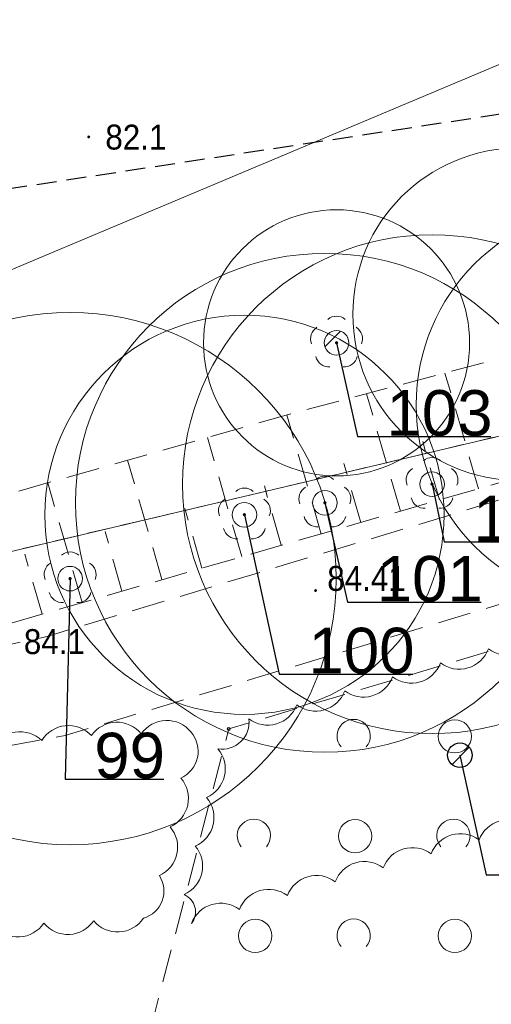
# Model space of a CAD drawing. Header units: metres. Extents: x 6540907 to 6541833, y 5893434 to 5894895.
# Tile 62 of 256: x 6541319 to 6541334, y 5893683 to 5893713. Entities that reach past the tile are written whole.
import ezdxf
from ezdxf import colors
from ezdxf.entities.mleader import LeaderData, LeaderLine
from ezdxf.math import Vec2, Vec3

# ---------------------------------------------------------------- set-up
doc = ezdxf.new("R2010")
doc.units = ezdxf.units.M
doc.header["$MEASUREMENT"] = 0
for name, pattern in [('1.0_0.5', [1.5, 1, -0.5]), ('2', [0.9, 0.6, -0.3]), ('219-500', [0, 0]), ('egug-500', [1, 0.5, -0.5])]:
    doc.linetypes.add(name, pattern=pattern)
doc.layers.get('0').update_dxf_attribs({"color": 2, "linetype": 'CONTINUOUS', "lineweight": 5})
for name, color, linetype, lineweight in [('140-Punkty robocze', 251, 'CONTINUOUS', 9), ('218-kontur użytku gruntowego', 251, 'CONTINUOUS', 9), ('219-działka ewidencyjna', 152, 'CONTINUOUS', 18), ('chodnik', 251, 'CONTINUOUS', 9), ('drzewo liściaste', 251, 'CONTINUOUS', 9), ('pikieta naturalna', 251, 'CONTINUOUS', 9), ('pikieta naturalna-Atr2', 251, 'CONTINUOUS', 9), ('pikieta sztuczna', 251, 'CONTINUOUS', 9), ('pikieta sztuczna-Atr2', 251, 'CONTINUOUS', 9), ('skarpa nieumocniona', 251, 'CONTINUOUS', 9), ('woda stojąca', 251, 'CONTINUOUS', 9), ('z_g_TOPOLE_e2', 30, 'CONTINUOUS', 20), ('z_g_TOPOLE_e3', 152, 'CONTINUOUS', 20), ('z_g_TOPOLE_out_E1', 12, 'CONTINUOUS', 20), ('z_i_drzewa_opis', 7, 'CONTINUOUS', 25), ('zadrzewienie  zakrzewienie', 252, 'CONTINUOUS', 15), ('Zakres', 252, 'CONTINUOUS', 15)]:
    doc.layers.add(name, color=color, linetype=linetype, lineweight=lineweight)
doc.layers.add('z_i_masywy_grupy', color=7, linetype='CONTINUOUS', lineweight=13, true_color=0x7f926c)
doc.styles.add('Opisowy', font='arial.ttf')
doc.styles.get("Standard").update_dxf_attribs({"font": 'Arial', "width": 0.75})

# ---------------------------------------------------------------- blocks, each defined once
blk = doc.blocks.new('PW01')
at = {"linetype": 'Continuous', "lineweight": 13}
h = blk.add_hatch(color=0, dxfattribs=at)
edge = h.paths.add_edge_path()
edge.add_arc((0, 0), 0.045, 0, 360)
blk = doc.blocks.new('OTZK1')
at = {"color": 0, "linetype": 'Continuous'}
blk.add_circle((0, 0), 0.5, dxfattribs=at)
blk = doc.blocks.new('OTZK2')
at = {"color": 0, "linetype": 'Continuous'}
blk.add_arc((0, 0), 0.5, 318.85, 221.162, dxfattribs=at)
blk = doc.blocks.new('OP021')
at = {"linetype": 'Continuous', "lineweight": 13}
h = blk.add_hatch(color=0, dxfattribs=at)
edge = h.paths.add_edge_path()
edge.add_arc((0, 0), 0.05, 0, 360)
at = {"color": 0, "linetype": 'Continuous', "lineweight": 13}
for centre, start, end in [((0, 0.4), 49.272, 130.728), ((-0.38, 0.124), 121.308, 202.548), ((0.38, 0.124), 337.452, 58.692), ((-0.235, -0.324), 193.221, 274.871), ((0.235, -0.324), 265.129, 346.779)]:
    blk.add_arc(centre, 0.4, start, end, dxfattribs=at)
blk = doc.blocks.new('PIKIETA')
at = {"color": 0}
blk.add_circle((0, 0), 0.045, dxfattribs=at)
blk = doc.blocks.new('_None')
blk = doc.blocks.new('punkt')
h = blk.add_hatch()
h.set_pattern_fill('ANSI32', color=256, scale=0.2)
h.set_pattern_definition([(45, (-4781848.87, -5644337.08), (-1.34703841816, 1.34703841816), []), (45, (-4781847.972, -5644337.08), (-1.34703841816, 1.34703841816), [])])
edge = h.paths.add_edge_path()
edge.add_arc((0, 0), 0.243, 0, 360)
blk.add_circle((0, 0), 0.243)

msp = doc.modelspace()

# ---------------------------------------------------------------- linework, layer by layer
at = {"layer": '218-kontur użytku gruntowego', "linetype": 'egug-500', "lineweight": 18, "flags": 128}
for points in [[(6541372.49, 5893709.683), (6541308.83, 5893694.633)], [(6541308.83, 5893694.633), (6541372.49, 5893709.683)]]:
    msp.add_lwpolyline(points, dxfattribs=at)
at = {"layer": '219-działka ewidencyjna', "linetype": '219-500', "lineweight": 18, "flags": 128}
msp.add_lwpolyline([(6541372.49, 5893709.683), (6541308.83, 5893694.633)], dxfattribs=at)
at = {"layer": 'chodnik', "linetype": '1.0_0.5', "lineweight": 18, "flags": 128}
msp.add_lwpolyline([(6541148.09, 5893710.203), (6541121.4, 5893696.703), (6541122.75, 5893694.813), (6541149.27, 5893707.443), (6541185.84, 5893721.063), (6541214.53, 5893724.553), (6541220.14, 5893724.063), (6541232.78, 5893720.543), (6541273.74, 5893698.723), (6541292.32, 5893691.733), (6541299.58, 5893690.083), (6541311.46, 5893689.823), (6541320.71, 5893691.523), (6541358.75, 5893703.013), (6541381.84, 5893702.763), (6541383.11, 5893702.283), (6541394.29, 5893699.463), (6541417.15, 5893690.503), (6541419.74, 5893688.413), (6541430.87, 5893678.663), (6541433.75, 5893676.303), (6541442.13, 5893664.703), (6541450.88, 5893651.853), (6541461.26, 5893638.503), (6541472.88, 5893627.113), (6541484.16, 5893618.953), (6541492.85, 5893614.033), (6541512, 5893607.153), (6541515.21, 5893606.553), (6541516.3, 5893609.153), (6541512.94, 5893609.993), (6541494.11, 5893616.773), (6541485.78, 5893621.473), (6541474.82, 5893629.413), (6541463.5, 5893640.503), (6541453.3, 5893653.613), (6541444.59, 5893666.423), (6541435.95, 5893678.383), (6541432.81, 5893680.953), (6541421.67, 5893690.713), (6541418.67, 5893693.123), (6541395.21, 5893702.323), (6541384.01, 5893705.143), (6541382.4, 5893705.763), (6541358.33, 5893706.013), (6541320.17, 5893694.503), (6541310.58, 5893692.443), (6541305.73, 5893692.423), (6541301.24, 5893692.623), (6541301.24, 5893692.623), (6541293.42, 5893694.873), (6541277.75, 5893700.703), (6541274.98, 5893701.483), (6541233.63, 5893723.153), (6541220.53, 5893727.123), (6541214.73, 5893727.193), (6541185.16, 5893724.013)], close=True, dxfattribs=at)
at = {"layer": 'skarpa nieumocniona', "linetype": '1.0_0.5', "lineweight": 18, "flags": 128}
msp.add_lwpolyline([(6541238.86, 5893726.253), (6541222.53, 5893736.273), (6541210.27, 5893741.943), (6541202.83, 5893742.693), (6541175.26, 5893742.363), (6541172.11, 5893741.023), (6541146.54, 5893728.643), (6541121.4, 5893713.943), (6541116.81, 5893708.583), (6541123.07, 5893711.833), (6541147.87, 5893726.103), (6541176.95, 5893739.963), (6541201.06, 5893739.783), (6541202.53, 5893739.683), (6541208.92, 5893738.703), (6541221.57, 5893733.963), (6541245.99, 5893719.033), (6541263.08, 5893708.613), (6541277.75, 5893700.703), (6541302.09, 5893693.353), (6541317.41, 5893694.423), (6541352.27, 5893704.453), (6541358.33, 5893706.013), (6541366.33, 5893706.573), (6541360.81, 5893706.933), (6541351.4, 5893707.533), (6541327.52, 5893701.203), (6541315.64, 5893697.833), (6541306.2, 5893696.213), (6541295.24, 5893697.573), (6541280.67, 5893704.143), (6541263.34, 5893711.213), (6541258.09, 5893714.333)], close=True, dxfattribs=at)
for points in [[(6541333.14, 5893698.943), (6541332.13, 5893702.423)], [(6541330.79, 5893698.273), (6541329.77, 5893701.803)], [(6541328.41, 5893697.583), (6541327.38, 5893701.163)], [(6541326.02, 5893696.903), (6541324.99, 5893700.483)], [(6541331.96, 5893698.613), (6541331.46, 5893700.363)], [(6541323.62, 5893696.213), (6541322.59, 5893699.803)], [(6541329.6, 5893697.933), (6541329.09, 5893699.703)], [(6541321.22, 5893695.523), (6541320.19, 5893699.123)], [(6541327.21, 5893697.243), (6541326.7, 5893699.033)], [(6541324.82, 5893696.553), (6541324.31, 5893698.353)], [(6541322.42, 5893695.863), (6541321.91, 5893697.663)], [(6541320.02, 5893695.173), (6541319.5, 5893696.973)]]:
    msp.add_lwpolyline(points, dxfattribs=at)
at = {"layer": 'woda stojąca', "linetype": 'Continuous', "lineweight": 18, "flags": 128}
msp.add_lwpolyline([(6541074.57, 5893702.573), (6541086.39, 5893706.053), (6541096.18, 5893707.193), (6541105.39, 5893710.673), (6541116.8, 5893716.053), (6541141.83, 5893735.263), (6541172.37, 5893747.283), (6541190.02, 5893753.123), (6541205.73, 5893749.163), (6541217.2, 5893745.543), (6541235.79, 5893731.133), (6541265.97, 5893717.013), (6541297.72, 5893704.803), (6541316.24, 5893704.333), (6541351.89, 5893719.333), (6541367.34, 5893722.853), (6541389.88, 5893720.183)], dxfattribs=at)
at = {"layer": 'z_g_TOPOLE_e2', "linetype": 'Continuous'}
for centre, radius in [((6541328.521, 5893698.521), 7.5), ((6541320.861, 5893696.241), 8), ((6541326.101, 5893698.161), 6)]:
    msp.add_circle(centre, radius, dxfattribs=at)
at = {"layer": 'z_g_TOPOLE_e3', "linetype": 'Continuous'}
for centre, radius in [((6541334.361, 5893704.191), 5), ((6541328.871, 5893703.331), 4)]:
    msp.add_circle(centre, radius, dxfattribs=at)
at = {"layer": 'z_g_TOPOLE_out_E1', "linetype": 'Continuous'}
for centre, radius in [((6541337.261, 5893701.461), 6), ((6541331.741, 5893699.081), 7.5)]:
    msp.add_circle(centre, radius, dxfattribs=at)
at = {"layer": 'z_i_masywy_grupy', "linetype": 'Continuous'}
for points in [[(6541334.875, 5893694.547, -0.5), (6541333.435, 5893694.127, -0.5), (6541331.995, 5893693.706, -0.5), (6541330.555, 5893693.286, -0.5), (6541329.115, 5893692.866, -0.5), (6541327.675, 5893692.445, -0.5), (6541326.235, 5893692.025, -0.5), (6541325.304, 5893691.124, -0.5), (6541324.964, 5893689.663, -0.5), (6541324.625, 5893688.202, -0.5), (6541324.285, 5893686.741, -0.5), (6541324.51, 5893685.875, -0.5), (6541325.95, 5893686.293, -0.5), (6541327.391, 5893686.711, -0.5), (6541328.831, 5893687.129, -0.5), (6541330.272, 5893687.547, -0.5), (6541331.713, 5893687.965, -0.5), (6541333.153, 5893688.384, -0.5), (6541334.594, 5893688.802, -0.5)], [(6541318.573, 5893685.807, 0.5), (6541320.071, 5893685.882, 0.5), (6541321.569, 5893685.956, 0.5), (6541323.067, 5893686.031, 0.5), (6541323.543, 5893687.316, 0.5), (6541323.867, 5893688.781, 0.5), (6541324.191, 5893690.245, 0.5), (6541324.497, 5893691.628, 0.5), (6541322.998, 5893691.575, 0.5), (6541321.499, 5893691.523, 0.5), (6541320.01, 5893691.37, 0.5), (6541318.528, 5893691.137, 0.5)]]:
    msp.add_lwpolyline(points, format="xyb", dxfattribs=at)
at = {"layer": 'zadrzewienie  zakrzewienie', "linetype": '1.0_0.5', "lineweight": 18, "flags": 128}
msp.add_lwpolyline([(6541318.34, 5893663.733), (6541365.21, 5893661.933), (6541400.25, 5893649.713), (6541416.54, 5893642.433), (6541431.06, 5893618.613), (6541451.77, 5893599.913), (6541474.69, 5893569.413), (6541515.21, 5893606.553), (6541506.98, 5893607.713), (6541490.01, 5893614.653), (6541473.59, 5893625.213), (6541460.36, 5893637.543), (6541433.18, 5893675.253), (6541416.44, 5893688.933), (6541382.33, 5893701.533), (6541358.84, 5893701.623), (6541325.63, 5893691.723), (6541325.63, 5893691.723)], close=True, dxfattribs=at)
at = {"layer": 'Zakres', "linetype": '2', "lineweight": 25, "flags": 128}
msp.add_lwpolyline([(6541682.61, 5893538.602), (6541557.28, 5893643.783), (6541380.44, 5893717.283), (6541307.38, 5893706.193), (6541211.66, 5893744.233), (6541170.76, 5893749.163), (6541137.92, 5893734.863), (6541058.11, 5893726.893), (6540997.5, 5893673.663), (6540930.81, 5893582.593)], dxfattribs=at)

# ---------------------------------------------------------------- block references
at = {"layer": '140-Punkty robocze', "linetype": 'Continuous', "lineweight": 13}
msp.add_blockref('PIKIETA', (6541325.63, 5893691.723), dxfattribs=at)
at = {"layer": 'drzewo liściaste', "linetype": 'Continuous', "lineweight": 18}
for p in [(6541328.87, 5893703.333), (6541328.87, 5893703.333), (6541328.87, 5893703.333), (6541331.74, 5893699.083), (6541331.74, 5893699.083), (6541331.74, 5893699.083), (6541328.52, 5893698.523), (6541328.52, 5893698.523), (6541328.52, 5893698.523), (6541326.1, 5893698.163), (6541326.1, 5893698.163), (6541326.1, 5893698.163), (6541320.86, 5893696.243), (6541320.86, 5893696.243), (6541320.86, 5893696.243)]:
    msp.add_blockref('OP021', p, dxfattribs=at)
at = {"layer": 'pikieta naturalna', "linetype": 'Continuous', "lineweight": 13}
msp.add_blockref('PW01', (6541321.42, 5893709.523), dxfattribs=at)
at = {"layer": 'pikieta sztuczna', "linetype": 'Continuous', "lineweight": 13}
msp.add_blockref('PW01', (6541328.24, 5893695.883), dxfattribs=at)
msp.add_blockref('PW01', (6541328.24, 5893695.883), dxfattribs=at)
msp.add_blockref('PW01', (6541328.24, 5893695.883), dxfattribs=at)
msp.add_blockref('PW01', (6541328.24, 5893695.883), dxfattribs=at)
at = {"layer": 'z_g_TOPOLE_e2', "linetype": 'Continuous', "xscale": 1.520278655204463, "yscale": 1.520278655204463, "zscale": 1.520278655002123}
for p in [(6541328.521, 5893698.521), (6541326.101, 5893698.161), (6541320.861, 5893696.241)]:
    msp.add_blockref('punkt', p, dxfattribs=at)
at = {"layer": 'z_g_TOPOLE_e2', "linetype": 'Continuous'}
msp.add_blockref('OTZK2', (6541329.384, 5893691.51), dxfattribs=at)
at = {"layer": 'z_g_TOPOLE_e3', "linetype": 'Continuous', "xscale": 1.520278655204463, "yscale": 1.520278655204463, "zscale": 1.520278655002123}
msp.add_blockref('punkt', (6541328.871, 5893703.331), dxfattribs=at)
at = {"layer": 'z_g_TOPOLE_out_E1', "linetype": 'Continuous', "xscale": 1.520278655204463, "yscale": 1.520278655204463, "zscale": 1.520278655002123}
msp.add_blockref('punkt', (6541331.741, 5893699.081), dxfattribs=at)
at = {"layer": 'z_i_drzewa_opis', "ltscale": 0.01, "xscale": 1.520278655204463, "yscale": 1.520278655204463, "zscale": 1.520278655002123}
msp.add_blockref('punkt', (6541332.578, 5893690.933), dxfattribs=at)
at = {"layer": 'zadrzewienie  zakrzewienie', "linetype": 'Continuous', "lineweight": 18}
for name, p in [('OTZK1', (6541332.426, 5893691.499)), ('OTZK2', (6541326.384, 5893688.51)), ('OTZK1', (6541329.426, 5893688.499)), ('OTZK2', (6541332.384, 5893688.51)), ('OTZK2', (6541329.384, 5893685.51)), ('OTZK1', (6541326.426, 5893685.499)), ('OTZK1', (6541332.426, 5893685.499))]:
    msp.add_blockref(name, p, dxfattribs=at)

# ---------------------------------------------------------------- texts
at = {"layer": 'pikieta naturalna-Atr2', "width": 0.9}
for s, p in [('82.1', (6541321.92, 5893709.143)), ('84.1', (6541319.47, 5893693.973))]:
    msp.add_text(s, height=0.75, dxfattribs=at).set_placement(p)
at = {"layer": 'pikieta sztuczna-Atr2', "width": 0.9}
msp.add_text('84.41', height=0.75, dxfattribs=at).set_placement((6541328.59, 5893695.873))

# ---------------------------------------------------------------- leaders
at = {"layer": 'z_g_TOPOLE_e2', "linetype": 'Continuous'}
ml = msp.add_multileader_mtext('Standard', dxfattribs=at)
ml.set_content('101', color=256, style='Opisowy')
ml.set_leader_properties()
ml.set_arrow_properties(name='NONE')
ml.build(insert=Vec2(0, 0))
ml.multileader.update_dxf_attribs({"has_dogleg": 0, "text_left_attachment_type": 6, "text_right_attachment_type": 5, "dogleg_length": 1.914, "arrow_head_size": 7.005})
ctx = ml.context
ctx.base_point, ctx.char_height, ctx.arrow_head_size, ctx.landing_gap_size, ctx.plane_origin = Vec3(6541329.202, 5893695.532), 1.3683, 7.005, 0.876, Vec3(6541321.938, 5893690.544)
ctx.left_attachment, ctx.right_attachment = 6, 5
notes = []
notes.append((ctx, [(1, (1, 1, 0), (6541326.161, 5893695.532), (1, 0), 3.041, [(0, [(6541328.521, 5893698.521), (6541329.202, 5893695.532), (6541329.202, 5893695.532), (6541329.202, 5893695.532), (6541329.202, 5893695.532), (6541329.202, 5893695.532), (6541329.202, 5893695.532), (6541329.202, 5893695.532), (6541329.202, 5893695.532), (6541329.202, 5893695.532), (6541329.202, 5893695.532), (6541329.202, 5893695.532), (6541329.202, 5893695.532), (6541329.202, 5893695.532), (6541329.202, 5893695.532), (6541329.202, 5893695.532), (6541329.202, 5893695.532), (6541329.202, 5893695.532), (6541329.202, 5893695.532), (6541329.202, 5893695.532), (6541329.202, 5893695.532), (6541329.202, 5893695.532), (6541329.202, 5893695.532), (6541329.202, 5893695.532), (6541329.202, 5893695.532), (6541329.202, 5893695.532), (6541329.202, 5893695.532), (6541329.202, 5893695.532), (6541329.202, 5893695.532), (6541329.202, 5893695.532), (6541329.202, 5893695.532), (6541329.202, 5893695.532), (6541329.202, 5893695.532), (6541329.202, 5893695.532), (6541329.202, 5893695.532), (6541329.202, 5893695.532), (6541329.202, 5893695.532), (6541329.202, 5893695.532), (6541329.202, 5893695.532), (6541329.202, 5893695.532), (6541329.202, 5893695.532), (6541329.202, 5893695.532), (6541329.202, 5893695.532), (6541329.202, 5893695.532), (6541329.202, 5893695.532), (6541329.202, 5893695.532), (6541329.202, 5893695.532), (6541329.202, 5893695.532), (6541329.202, 5893695.532), (6541329.202, 5893695.532), (6541329.202, 5893695.532), (6541329.202, 5893695.532), (6541329.202, 5893695.532), (6541329.202, 5893695.532), (6541329.202, 5893695.532), (6541329.202, 5893695.532), (6541329.202, 5893695.532), (6541329.202, 5893695.532), (6541329.202, 5893695.532), (6541329.202, 5893695.532), (6541329.202, 5893695.532), (6541329.202, 5893695.532), (6541329.202, 5893695.532), (6541329.202, 5893695.532), (6541329.202, 5893695.532), (6541329.202, 5893695.532), (6541329.202, 5893695.532), (6541329.202, 5893695.532), (6541329.202, 5893695.532), (6541329.202, 5893695.532), (6541329.202, 5893695.532), (6541329.202, 5893695.532), (6541329.202, 5893695.532), (6541329.202, 5893695.532), (6541329.202, 5893695.532), (6541329.202, 5893695.532), (6541329.202, 5893695.532), (6541329.202, 5893695.532), (6541329.202, 5893695.532), (6541329.202, 5893695.532), (6541329.202, 5893695.532), (6541329.202, 5893695.532), (6541329.202, 5893695.532), (6541329.202, 5893695.532), (6541329.202, 5893695.532), (6541329.202, 5893695.532), (6541329.202, 5893695.532), (6541329.202, 5893695.532), (6541329.202, 5893695.532), (6541329.202, 5893695.532), (6541329.202, 5893695.532), (6541329.202, 5893695.532), (6541329.202, 5893695.532), (6541329.202, 5893695.532), (6541329.202, 5893695.532), (6541329.202, 5893695.532), (6541329.202, 5893695.532), (6541329.202, 5893695.532), (6541329.202, 5893695.532), (6541329.202, 5893695.532), (6541329.202, 5893695.532), (6541329.202, 5893695.532), (6541329.202, 5893695.532), (6541329.202, 5893695.532), (6541329.202, 5893695.532), (6541329.202, 5893695.532), (6541329.202, 5893695.532), (6541329.202, 5893695.532), (6541329.202, 5893695.532), (6541329.202, 5893695.532), (6541329.202, 5893695.532), (6541329.202, 5893695.532), (6541329.202, 5893695.532), (6541329.202, 5893695.532), (6541329.202, 5893695.532), (6541329.202, 5893695.532), (6541329.202, 5893695.532), (6541329.202, 5893695.532), (6541329.202, 5893695.532), (6541329.202, 5893695.532), (6541329.202, 5893695.532), (6541329.202, 5893695.532), (6541329.202, 5893695.532), (6541329.202, 5893695.532), (6541329.202, 5893695.532), (6541329.202, 5893695.532)], 256, [])])]))
ctx.mtext.insert, ctx.mtext.flow_direction = Vec3(6541330.077, 5893696.923), 5
ml = msp.add_multileader_mtext('Standard', dxfattribs=at)
ml.set_content('100', color=256, style='Opisowy')
ml.set_leader_properties()
ml.set_arrow_properties(name='NONE')
ml.build(insert=Vec2(0, 0))
ml.multileader.update_dxf_attribs({"has_dogleg": 0, "text_left_attachment_type": 6, "text_right_attachment_type": 5, "dogleg_length": 1.914, "arrow_head_size": 7.005})
ctx = ml.context
ctx.base_point, ctx.char_height, ctx.arrow_head_size, ctx.landing_gap_size, ctx.plane_origin = Vec3(6541327.149, 5893693.373), 1.3683, 7.005, 0.876, Vec3(6541319.518, 5893690.184)
ctx.left_attachment, ctx.right_attachment = 6, 5
notes.append((ctx, [(1, (1, 1, 0), (6541324.108, 5893693.373), (1, 0), 3.041, [(0, [(6541326.101, 5893698.161), (6541327.149, 5893693.373), (6541327.149, 5893693.373), (6541327.149, 5893693.373), (6541327.149, 5893693.373), (6541327.149, 5893693.373), (6541327.149, 5893693.373), (6541327.149, 5893693.373), (6541327.149, 5893693.373), (6541327.149, 5893693.373), (6541327.149, 5893693.373), (6541327.149, 5893693.373), (6541327.149, 5893693.373), (6541327.149, 5893693.373), (6541327.149, 5893693.373), (6541327.149, 5893693.373), (6541327.149, 5893693.373), (6541327.149, 5893693.373), (6541327.149, 5893693.373), (6541327.149, 5893693.373), (6541327.149, 5893693.373), (6541327.149, 5893693.373), (6541327.149, 5893693.373), (6541327.149, 5893693.373), (6541327.149, 5893693.373), (6541327.149, 5893693.373), (6541327.149, 5893693.373), (6541327.149, 5893693.373), (6541327.149, 5893693.373), (6541327.149, 5893693.373), (6541327.149, 5893693.373), (6541327.149, 5893693.373), (6541327.149, 5893693.373), (6541327.149, 5893693.373), (6541327.149, 5893693.373), (6541327.149, 5893693.373), (6541327.149, 5893693.373), (6541327.149, 5893693.373), (6541327.149, 5893693.373), (6541327.149, 5893693.373), (6541327.149, 5893693.373), (6541327.149, 5893693.373), (6541327.149, 5893693.373), (6541327.149, 5893693.373), (6541327.149, 5893693.373), (6541327.149, 5893693.373), (6541327.149, 5893693.373), (6541327.149, 5893693.373), (6541327.149, 5893693.373), (6541327.149, 5893693.373), (6541327.149, 5893693.373), (6541327.149, 5893693.373), (6541327.149, 5893693.373), (6541327.149, 5893693.373), (6541327.149, 5893693.373), (6541327.149, 5893693.373), (6541327.149, 5893693.373), (6541327.149, 5893693.373), (6541327.149, 5893693.373), (6541327.149, 5893693.373), (6541327.149, 5893693.373), (6541327.149, 5893693.373), (6541327.149, 5893693.373), (6541327.149, 5893693.373), (6541327.149, 5893693.373), (6541327.149, 5893693.373), (6541327.149, 5893693.373), (6541327.149, 5893693.373), (6541327.149, 5893693.373), (6541327.149, 5893693.373), (6541327.149, 5893693.373), (6541327.149, 5893693.373), (6541327.149, 5893693.373), (6541327.149, 5893693.373), (6541327.149, 5893693.373), (6541327.149, 5893693.373), (6541327.149, 5893693.373), (6541327.149, 5893693.373), (6541327.149, 5893693.373), (6541327.149, 5893693.373), (6541327.149, 5893693.373), (6541327.149, 5893693.373), (6541327.149, 5893693.373), (6541327.149, 5893693.373), (6541327.149, 5893693.373), (6541327.149, 5893693.373), (6541327.149, 5893693.373), (6541327.149, 5893693.373), (6541327.149, 5893693.373), (6541327.149, 5893693.373), (6541327.149, 5893693.373), (6541327.149, 5893693.373), (6541327.149, 5893693.373), (6541327.149, 5893693.373), (6541327.149, 5893693.373), (6541327.149, 5893693.373), (6541327.149, 5893693.373), (6541327.149, 5893693.373), (6541327.149, 5893693.373), (6541327.149, 5893693.373), (6541327.149, 5893693.373), (6541327.149, 5893693.373), (6541327.149, 5893693.373), (6541327.149, 5893693.373), (6541327.149, 5893693.373), (6541327.149, 5893693.373), (6541327.149, 5893693.373), (6541327.149, 5893693.373), (6541327.149, 5893693.373), (6541327.149, 5893693.373), (6541327.149, 5893693.373), (6541327.149, 5893693.373), (6541327.149, 5893693.373), (6541327.149, 5893693.373), (6541327.149, 5893693.373), (6541327.149, 5893693.373), (6541327.149, 5893693.373), (6541327.149, 5893693.373), (6541327.149, 5893693.373), (6541327.149, 5893693.373), (6541327.149, 5893693.373), (6541327.149, 5893693.373), (6541327.149, 5893693.373), (6541327.149, 5893693.373), (6541327.149, 5893693.373), (6541327.149, 5893693.373)], 256, [])])]))
ctx.mtext.insert, ctx.mtext.flow_direction = Vec3(6541328.025, 5893694.764), 5
ml = msp.add_multileader_mtext('Standard', dxfattribs=at)
ml.set_content('99', color=256, style='Opisowy')
ml.set_leader_properties()
ml.set_arrow_properties(name='NONE')
ml.build(insert=Vec2(0, 0))
ml.multileader.update_dxf_attribs({"has_dogleg": 0, "text_left_attachment_type": 6, "text_right_attachment_type": 5, "dogleg_length": 1.914, "arrow_head_size": 7.005})
ctx = ml.context
ctx.base_point, ctx.char_height, ctx.arrow_head_size, ctx.landing_gap_size, ctx.plane_origin = Vec3(6541320.71, 5893690.215), 1.3683, 7.005, 0.876, Vec3(6541313.339, 5893685.831)
ctx.left_attachment, ctx.right_attachment = 6, 5
notes.append((ctx, [(1, (1, 1, 0), (6541317.669, 5893690.215), (1, 0), 3.041, [(0, [(6541320.861, 5893696.241), (6541320.71, 5893690.215), (6541320.71, 5893690.215), (6541320.71, 5893690.215), (6541320.71, 5893690.215), (6541320.71, 5893690.215), (6541320.71, 5893690.215), (6541320.71, 5893690.215), (6541320.71, 5893690.215), (6541320.71, 5893690.215), (6541320.71, 5893690.215), (6541320.71, 5893690.215), (6541320.71, 5893690.215), (6541320.71, 5893690.215), (6541320.71, 5893690.215), (6541320.71, 5893690.215), (6541320.71, 5893690.215), (6541320.71, 5893690.215), (6541320.71, 5893690.215), (6541320.71, 5893690.215), (6541320.71, 5893690.215), (6541320.71, 5893690.215), (6541320.71, 5893690.215), (6541320.71, 5893690.215), (6541320.71, 5893690.215), (6541320.71, 5893690.215), (6541320.71, 5893690.215), (6541320.71, 5893690.215), (6541320.71, 5893690.215), (6541320.71, 5893690.215), (6541320.71, 5893690.215), (6541320.71, 5893690.215), (6541320.71, 5893690.215), (6541320.71, 5893690.215), (6541320.71, 5893690.215), (6541320.71, 5893690.215), (6541320.71, 5893690.215), (6541320.71, 5893690.215), (6541320.71, 5893690.215), (6541320.71, 5893690.215), (6541320.71, 5893690.215), (6541320.71, 5893690.215), (6541320.71, 5893690.215), (6541320.71, 5893690.215), (6541320.71, 5893690.215), (6541320.71, 5893690.215), (6541320.71, 5893690.215), (6541320.71, 5893690.215), (6541320.71, 5893690.215), (6541320.71, 5893690.215), (6541320.71, 5893690.215), (6541320.71, 5893690.215), (6541320.71, 5893690.215), (6541320.71, 5893690.215), (6541320.71, 5893690.215), (6541320.71, 5893690.215), (6541320.71, 5893690.215), (6541320.71, 5893690.215), (6541320.71, 5893690.215), (6541320.71, 5893690.215), (6541320.71, 5893690.215), (6541320.71, 5893690.215), (6541320.71, 5893690.215), (6541320.71, 5893690.215), (6541320.71, 5893690.215), (6541320.71, 5893690.215), (6541320.71, 5893690.215), (6541320.71, 5893690.215), (6541320.71, 5893690.215), (6541320.71, 5893690.215), (6541320.71, 5893690.215), (6541320.71, 5893690.215), (6541320.71, 5893690.215), (6541320.71, 5893690.215), (6541320.71, 5893690.215), (6541320.71, 5893690.215), (6541320.71, 5893690.215), (6541320.71, 5893690.215), (6541320.71, 5893690.215), (6541320.71, 5893690.215), (6541320.71, 5893690.215), (6541320.71, 5893690.215), (6541320.71, 5893690.215), (6541320.71, 5893690.215), (6541320.71, 5893690.215), (6541320.71, 5893690.215), (6541320.71, 5893690.215), (6541320.71, 5893690.215), (6541320.71, 5893690.215), (6541320.71, 5893690.215), (6541320.71, 5893690.215), (6541320.71, 5893690.215), (6541320.71, 5893690.215), (6541320.71, 5893690.215), (6541320.71, 5893690.215), (6541320.71, 5893690.215), (6541320.71, 5893690.215), (6541320.71, 5893690.215), (6541320.71, 5893690.215), (6541320.71, 5893690.215), (6541320.71, 5893690.215), (6541320.71, 5893690.215), (6541320.71, 5893690.215), (6541320.71, 5893690.215), (6541320.71, 5893690.215), (6541320.71, 5893690.215), (6541320.71, 5893690.215), (6541320.71, 5893690.215), (6541320.71, 5893690.215), (6541320.71, 5893690.215), (6541320.71, 5893690.215), (6541320.71, 5893690.215), (6541320.71, 5893690.215), (6541320.71, 5893690.215), (6541320.71, 5893690.215), (6541320.71, 5893690.215), (6541320.71, 5893690.215), (6541320.71, 5893690.215), (6541320.71, 5893690.215), (6541320.71, 5893690.215), (6541320.71, 5893690.215), (6541320.71, 5893690.215), (6541320.71, 5893690.215), (6541320.71, 5893690.215), (6541320.71, 5893690.215), (6541320.71, 5893690.215)], 256, [])])]))
ctx.mtext.insert, ctx.mtext.flow_direction = Vec3(6541321.586, 5893691.607), 5
at = {"layer": 'z_g_TOPOLE_e3', "linetype": 'Continuous'}
ml = msp.add_multileader_mtext('Standard', dxfattribs=at)
ml.set_content('104', color=256, style='Opisowy')
ml.set_leader_properties()
ml.set_arrow_properties(name='NONE')
ml.build(insert=Vec2(0, 0))
ml.multileader.update_dxf_attribs({"has_dogleg": 0, "text_left_attachment_type": 6, "text_right_attachment_type": 5, "text_top_attachment_type": 0, "text_bottom_attachment_type": 0, "dogleg_length": 1.914, "arrow_head_size": 7.005})
ctx = ml.context
ctx.base_point, ctx.char_height, ctx.arrow_head_size, ctx.landing_gap_size, ctx.plane_origin = Vec3(6541334.773, 5893702.276), 1.3683, 7.005, 0.876, Vec3(6541327.778, 5893696.214)
ctx.left_attachment, ctx.right_attachment, ctx.attachment_type = 6, 5, 2
notes.append((ctx, [(1, (1, 1, 0), (6541331.732, 5893702.276), (1, 0), 3.041, [(0, [(6541334.361, 5893704.191), (6541334.773, 5893702.276), (6541334.773, 5893702.276), (6541334.773, 5893702.276), (6541334.773, 5893702.276), (6541334.773, 5893702.276), (6541334.773, 5893702.276), (6541334.773, 5893702.276), (6541334.773, 5893702.276), (6541334.773, 5893702.276), (6541334.773, 5893702.276), (6541334.773, 5893702.276), (6541334.773, 5893702.276), (6541334.773, 5893702.276), (6541334.773, 5893702.276), (6541334.773, 5893702.276), (6541334.773, 5893702.276), (6541334.773, 5893702.276), (6541334.773, 5893702.276), (6541334.773, 5893702.276), (6541334.773, 5893702.276), (6541334.773, 5893702.276), (6541334.773, 5893702.276), (6541334.773, 5893702.276), (6541334.773, 5893702.276), (6541334.773, 5893702.276), (6541334.773, 5893702.276), (6541334.773, 5893702.276), (6541334.773, 5893702.276), (6541334.773, 5893702.276), (6541334.773, 5893702.276), (6541334.773, 5893702.276), (6541334.773, 5893702.276), (6541334.773, 5893702.276), (6541334.773, 5893702.276), (6541334.773, 5893702.276), (6541334.773, 5893702.276), (6541334.773, 5893702.276), (6541334.773, 5893702.276), (6541334.773, 5893702.276), (6541334.773, 5893702.276), (6541334.773, 5893702.276), (6541334.773, 5893702.276), (6541334.773, 5893702.276), (6541334.773, 5893702.276), (6541334.773, 5893702.276), (6541334.773, 5893702.276), (6541334.773, 5893702.276), (6541334.773, 5893702.276), (6541334.773, 5893702.276), (6541334.773, 5893702.276), (6541334.773, 5893702.276), (6541334.773, 5893702.276), (6541334.773, 5893702.276), (6541334.773, 5893702.276), (6541334.773, 5893702.276), (6541334.773, 5893702.276), (6541334.773, 5893702.276), (6541334.773, 5893702.276), (6541334.773, 5893702.276), (6541334.773, 5893702.276), (6541334.773, 5893702.276), (6541334.773, 5893702.276), (6541334.773, 5893702.276), (6541334.773, 5893702.276), (6541334.773, 5893702.276), (6541334.773, 5893702.276), (6541334.773, 5893702.276), (6541334.773, 5893702.276), (6541334.773, 5893702.276), (6541334.773, 5893702.276), (6541334.773, 5893702.276), (6541334.773, 5893702.276), (6541334.773, 5893702.276), (6541334.773, 5893702.276), (6541334.773, 5893702.276), (6541334.773, 5893702.276), (6541334.773, 5893702.276), (6541334.773, 5893702.276), (6541334.773, 5893702.276), (6541334.773, 5893702.276), (6541334.773, 5893702.276), (6541334.773, 5893702.276), (6541334.773, 5893702.276), (6541334.773, 5893702.276), (6541334.773, 5893702.276), (6541334.773, 5893702.276), (6541334.773, 5893702.276), (6541334.773, 5893702.276), (6541334.773, 5893702.276), (6541334.773, 5893702.276), (6541334.773, 5893702.276), (6541334.773, 5893702.276), (6541334.773, 5893702.276), (6541334.773, 5893702.276), (6541334.773, 5893702.276), (6541334.773, 5893702.276), (6541334.773, 5893702.276), (6541334.773, 5893702.276), (6541334.773, 5893702.276), (6541334.773, 5893702.276), (6541334.773, 5893702.276), (6541334.773, 5893702.276), (6541334.773, 5893702.276), (6541334.773, 5893702.276), (6541334.773, 5893702.276), (6541334.773, 5893702.276), (6541334.773, 5893702.276), (6541334.773, 5893702.276), (6541334.773, 5893702.276), (6541334.773, 5893702.276), (6541334.773, 5893702.276), (6541334.773, 5893702.276), (6541334.773, 5893702.276), (6541334.773, 5893702.276), (6541334.773, 5893702.276), (6541334.773, 5893702.276), (6541334.773, 5893702.276), (6541334.773, 5893702.276), (6541334.773, 5893702.276), (6541334.773, 5893702.276), (6541334.773, 5893702.276), (6541334.773, 5893702.276), (6541334.773, 5893702.276), (6541334.773, 5893702.276), (6541334.773, 5893702.276)], 256, [])])]))
ctx.mtext.insert, ctx.mtext.flow_direction = Vec3(6541335.649, 5893703.668), 5
ml = msp.add_multileader_mtext('Standard', dxfattribs=at)
ml.set_content('103', color=256, style='Opisowy')
ml.set_leader_properties()
ml.set_arrow_properties(name='NONE')
ml.build(insert=Vec2(0, 0))
ml.multileader.update_dxf_attribs({"has_dogleg": 0, "text_left_attachment_type": 6, "text_right_attachment_type": 5, "text_top_attachment_type": 0, "text_bottom_attachment_type": 0, "dogleg_length": 1.914, "arrow_head_size": 7.005})
ctx = ml.context
ctx.base_point, ctx.char_height, ctx.arrow_head_size, ctx.landing_gap_size, ctx.plane_origin = Vec3(6541329.495, 5893700.517), 1.3683, 7.005, 0.876, Vec3(6541322.288, 5893695.354)
ctx.left_attachment, ctx.right_attachment, ctx.attachment_type = 6, 5, 2
notes.append((ctx, [(1, (1, 1, 0), (6541326.454, 5893700.517), (1, 0), 3.041, [(0, [(6541328.871, 5893703.331), (6541329.495, 5893700.517), (6541329.495, 5893700.517), (6541329.495, 5893700.517), (6541329.495, 5893700.517), (6541329.495, 5893700.517), (6541329.495, 5893700.517), (6541329.495, 5893700.517), (6541329.495, 5893700.517), (6541329.495, 5893700.517), (6541329.495, 5893700.517), (6541329.495, 5893700.517), (6541329.495, 5893700.517), (6541329.495, 5893700.517), (6541329.495, 5893700.517), (6541329.495, 5893700.517), (6541329.495, 5893700.517), (6541329.495, 5893700.517), (6541329.495, 5893700.517), (6541329.495, 5893700.517), (6541329.495, 5893700.517), (6541329.495, 5893700.517), (6541329.495, 5893700.517), (6541329.495, 5893700.517), (6541329.495, 5893700.517), (6541329.495, 5893700.517), (6541329.495, 5893700.517), (6541329.495, 5893700.517), (6541329.495, 5893700.517), (6541329.495, 5893700.517), (6541329.495, 5893700.517), (6541329.495, 5893700.517), (6541329.495, 5893700.517), (6541329.495, 5893700.517), (6541329.495, 5893700.517), (6541329.495, 5893700.517), (6541329.495, 5893700.517), (6541329.495, 5893700.517), (6541329.495, 5893700.517), (6541329.495, 5893700.517), (6541329.495, 5893700.517), (6541329.495, 5893700.517), (6541329.495, 5893700.517), (6541329.495, 5893700.517), (6541329.495, 5893700.517), (6541329.495, 5893700.517), (6541329.495, 5893700.517), (6541329.495, 5893700.517), (6541329.495, 5893700.517), (6541329.495, 5893700.517), (6541329.495, 5893700.517), (6541329.495, 5893700.517), (6541329.495, 5893700.517), (6541329.495, 5893700.517), (6541329.495, 5893700.517), (6541329.495, 5893700.517), (6541329.495, 5893700.517), (6541329.495, 5893700.517), (6541329.495, 5893700.517), (6541329.495, 5893700.517), (6541329.495, 5893700.517), (6541329.495, 5893700.517), (6541329.495, 5893700.517), (6541329.495, 5893700.517), (6541329.495, 5893700.517), (6541329.495, 5893700.517), (6541329.495, 5893700.517), (6541329.495, 5893700.517), (6541329.495, 5893700.517), (6541329.495, 5893700.517), (6541329.495, 5893700.517), (6541329.495, 5893700.517), (6541329.495, 5893700.517), (6541329.495, 5893700.517), (6541329.495, 5893700.517), (6541329.495, 5893700.517), (6541329.495, 5893700.517), (6541329.495, 5893700.517), (6541329.495, 5893700.517), (6541329.495, 5893700.517), (6541329.495, 5893700.517), (6541329.495, 5893700.517), (6541329.495, 5893700.517), (6541329.495, 5893700.517), (6541329.495, 5893700.517), (6541329.495, 5893700.517), (6541329.495, 5893700.517), (6541329.495, 5893700.517), (6541329.495, 5893700.517), (6541329.495, 5893700.517), (6541329.495, 5893700.517), (6541329.495, 5893700.517), (6541329.495, 5893700.517), (6541329.495, 5893700.517), (6541329.495, 5893700.517), (6541329.495, 5893700.517), (6541329.495, 5893700.517), (6541329.495, 5893700.517), (6541329.495, 5893700.517), (6541329.495, 5893700.517), (6541329.495, 5893700.517), (6541329.495, 5893700.517), (6541329.495, 5893700.517), (6541329.495, 5893700.517), (6541329.495, 5893700.517), (6541329.495, 5893700.517), (6541329.495, 5893700.517), (6541329.495, 5893700.517), (6541329.495, 5893700.517), (6541329.495, 5893700.517), (6541329.495, 5893700.517), (6541329.495, 5893700.517), (6541329.495, 5893700.517), (6541329.495, 5893700.517), (6541329.495, 5893700.517), (6541329.495, 5893700.517), (6541329.495, 5893700.517), (6541329.495, 5893700.517), (6541329.495, 5893700.517), (6541329.495, 5893700.517), (6541329.495, 5893700.517), (6541329.495, 5893700.517), (6541329.495, 5893700.517), (6541329.495, 5893700.517), (6541329.495, 5893700.517), (6541329.495, 5893700.517)], 256, [])])]))
ctx.mtext.insert, ctx.mtext.flow_direction = Vec3(6541330.371, 5893701.909), 5
at = {"layer": 'z_g_TOPOLE_out_E1', "linetype": 'Continuous'}
ml = msp.add_multileader_mtext('Standard', dxfattribs=at)
ml.set_content('102', color=256, style='Opisowy')
ml.set_leader_properties()
ml.set_arrow_properties(name='NONE')
ml.build(insert=Vec2(0, 0))
ml.multileader.update_dxf_attribs({"has_dogleg": 0, "text_left_attachment_type": 6, "text_right_attachment_type": 5, "text_top_attachment_type": 0, "text_bottom_attachment_type": 0, "dogleg_length": 1.914, "arrow_head_size": 7.005})
ctx = ml.context
ctx.base_point, ctx.char_height, ctx.arrow_head_size, ctx.landing_gap_size, ctx.plane_origin = Vec3(6541332.107, 5893697.344), 1.3683, 7.005, 0.876, Vec3(6541325.158, 5893691.104)
ctx.left_attachment, ctx.right_attachment, ctx.attachment_type = 6, 5, 2
notes.append((ctx, [(1, (1, 1, 0), (6541329.067, 5893697.344), (1, 0), 3.041, [(0, [(6541331.741, 5893699.081), (6541332.107, 5893697.344), (6541332.107, 5893697.344), (6541332.107, 5893697.344), (6541332.107, 5893697.344), (6541332.107, 5893697.344), (6541332.107, 5893697.344), (6541332.107, 5893697.344), (6541332.107, 5893697.344), (6541332.107, 5893697.344), (6541332.107, 5893697.344), (6541332.107, 5893697.344), (6541332.107, 5893697.344), (6541332.107, 5893697.344), (6541332.107, 5893697.344), (6541332.107, 5893697.344), (6541332.107, 5893697.344), (6541332.107, 5893697.344), (6541332.107, 5893697.344), (6541332.107, 5893697.344), (6541332.107, 5893697.344), (6541332.107, 5893697.344), (6541332.107, 5893697.344), (6541332.107, 5893697.344), (6541332.107, 5893697.344), (6541332.107, 5893697.344), (6541332.107, 5893697.344), (6541332.107, 5893697.344), (6541332.107, 5893697.344), (6541332.107, 5893697.344), (6541332.107, 5893697.344), (6541332.107, 5893697.344), (6541332.107, 5893697.344), (6541332.107, 5893697.344), (6541332.107, 5893697.344), (6541332.107, 5893697.344), (6541332.107, 5893697.344), (6541332.107, 5893697.344), (6541332.107, 5893697.344), (6541332.107, 5893697.344), (6541332.107, 5893697.344), (6541332.107, 5893697.344), (6541332.107, 5893697.344), (6541332.107, 5893697.344), (6541332.107, 5893697.344), (6541332.107, 5893697.344), (6541332.107, 5893697.344), (6541332.107, 5893697.344), (6541332.107, 5893697.344), (6541332.107, 5893697.344), (6541332.107, 5893697.344), (6541332.107, 5893697.344), (6541332.107, 5893697.344), (6541332.107, 5893697.344), (6541332.107, 5893697.344), (6541332.107, 5893697.344), (6541332.107, 5893697.344), (6541332.107, 5893697.344), (6541332.107, 5893697.344), (6541332.107, 5893697.344), (6541332.107, 5893697.344), (6541332.107, 5893697.344), (6541332.107, 5893697.344), (6541332.107, 5893697.344), (6541332.107, 5893697.344), (6541332.107, 5893697.344), (6541332.107, 5893697.344), (6541332.107, 5893697.344), (6541332.107, 5893697.344), (6541332.107, 5893697.344), (6541332.107, 5893697.344), (6541332.107, 5893697.344), (6541332.107, 5893697.344), (6541332.107, 5893697.344), (6541332.107, 5893697.344), (6541332.107, 5893697.344), (6541332.107, 5893697.344), (6541332.107, 5893697.344), (6541332.107, 5893697.344), (6541332.107, 5893697.344), (6541332.107, 5893697.344), (6541332.107, 5893697.344), (6541332.107, 5893697.344), (6541332.107, 5893697.344), (6541332.107, 5893697.344), (6541332.107, 5893697.344), (6541332.107, 5893697.344), (6541332.107, 5893697.344), (6541332.107, 5893697.344), (6541332.107, 5893697.344), (6541332.107, 5893697.344), (6541332.107, 5893697.344), (6541332.107, 5893697.344), (6541332.107, 5893697.344), (6541332.107, 5893697.344), (6541332.107, 5893697.344), (6541332.107, 5893697.344), (6541332.107, 5893697.344), (6541332.107, 5893697.344), (6541332.107, 5893697.344), (6541332.107, 5893697.344), (6541332.107, 5893697.344), (6541332.107, 5893697.344), (6541332.107, 5893697.344), (6541332.107, 5893697.344), (6541332.107, 5893697.344), (6541332.107, 5893697.344), (6541332.107, 5893697.344), (6541332.107, 5893697.344), (6541332.107, 5893697.344), (6541332.107, 5893697.344), (6541332.107, 5893697.344), (6541332.107, 5893697.344), (6541332.107, 5893697.344), (6541332.107, 5893697.344), (6541332.107, 5893697.344), (6541332.107, 5893697.344), (6541332.107, 5893697.344), (6541332.107, 5893697.344), (6541332.107, 5893697.344), (6541332.107, 5893697.344), (6541332.107, 5893697.344), (6541332.107, 5893697.344), (6541332.107, 5893697.344), (6541332.107, 5893697.344), (6541332.107, 5893697.344)], 256, [])])]))
ctx.mtext.insert, ctx.mtext.flow_direction = Vec3(6541332.983, 5893698.736), 5
at = {"layer": 'z_i_drzewa_opis'}
ml = msp.add_multileader_mtext('Standard', dxfattribs=at)
ml.set_content('195', color=256, style='Opisowy')
ml.set_leader_properties()
ml.set_arrow_properties(name='NONE')
ml.build(insert=Vec2(0, 0))
ml.multileader.update_dxf_attribs({"has_dogleg": 0, "text_left_attachment_type": 6, "text_right_attachment_type": 5, "text_top_attachment_type": 0, "text_bottom_attachment_type": 0, "dogleg_length": 1.914, "arrow_head_size": 7.005})
ctx = ml.context
ctx.base_point, ctx.char_height, ctx.arrow_head_size, ctx.landing_gap_size, ctx.plane_origin = Vec3(6541333.366, 5893687.34), 1.3683, 7.005, 0.876, Vec3(6541325.995, 5893682.956)
ctx.left_attachment, ctx.right_attachment, ctx.attachment_type = 6, 5, 2
notes.append((ctx, [(1, (1, 1, 0), (6541330.326, 5893687.34), (1, 0), 3.041, [(0, [(6541332.578, 5893690.933), (6541333.366, 5893687.34), (6541333.366, 5893687.34), (6541333.366, 5893687.34), (6541333.366, 5893687.34), (6541333.366, 5893687.34), (6541333.366, 5893687.34), (6541333.366, 5893687.34), (6541333.366, 5893687.34), (6541333.366, 5893687.34), (6541333.366, 5893687.34), (6541333.366, 5893687.34), (6541333.366, 5893687.34), (6541333.366, 5893687.34), (6541333.366, 5893687.34), (6541333.366, 5893687.34), (6541333.366, 5893687.34), (6541333.366, 5893687.34), (6541333.366, 5893687.34), (6541333.366, 5893687.34), (6541333.366, 5893687.34), (6541333.366, 5893687.34), (6541333.366, 5893687.34), (6541333.366, 5893687.34), (6541333.366, 5893687.34), (6541333.366, 5893687.34), (6541333.366, 5893687.34), (6541333.366, 5893687.34), (6541333.366, 5893687.34), (6541333.366, 5893687.34), (6541333.366, 5893687.34), (6541333.366, 5893687.34), (6541333.366, 5893687.34), (6541333.366, 5893687.34), (6541333.366, 5893687.34), (6541333.366, 5893687.34), (6541333.366, 5893687.34), (6541333.366, 5893687.34), (6541333.366, 5893687.34), (6541333.366, 5893687.34), (6541333.366, 5893687.34), (6541333.366, 5893687.34), (6541333.366, 5893687.34), (6541333.366, 5893687.34), (6541333.366, 5893687.34), (6541333.366, 5893687.34), (6541333.366, 5893687.34), (6541333.366, 5893687.34), (6541333.366, 5893687.34), (6541333.366, 5893687.34), (6541333.366, 5893687.34), (6541333.366, 5893687.34), (6541333.366, 5893687.34), (6541333.366, 5893687.34), (6541333.366, 5893687.34), (6541333.366, 5893687.34), (6541333.366, 5893687.34), (6541333.366, 5893687.34), (6541333.366, 5893687.34), (6541333.366, 5893687.34), (6541333.366, 5893687.34), (6541333.366, 5893687.34), (6541333.366, 5893687.34), (6541333.366, 5893687.34), (6541333.366, 5893687.34), (6541333.366, 5893687.34), (6541333.366, 5893687.34), (6541333.366, 5893687.34), (6541333.366, 5893687.34), (6541333.366, 5893687.34), (6541333.366, 5893687.34), (6541333.366, 5893687.34), (6541333.366, 5893687.34), (6541333.366, 5893687.34), (6541333.366, 5893687.34), (6541333.366, 5893687.34), (6541333.366, 5893687.34), (6541333.366, 5893687.34), (6541333.366, 5893687.34), (6541333.366, 5893687.34), (6541333.366, 5893687.34), (6541333.366, 5893687.34), (6541333.366, 5893687.34), (6541333.366, 5893687.34), (6541333.366, 5893687.34), (6541333.366, 5893687.34), (6541333.366, 5893687.34), (6541333.366, 5893687.34), (6541333.366, 5893687.34), (6541333.366, 5893687.34), (6541333.366, 5893687.34), (6541333.366, 5893687.34), (6541333.366, 5893687.34), (6541333.366, 5893687.34), (6541333.366, 5893687.34), (6541333.366, 5893687.34), (6541333.366, 5893687.34), (6541333.366, 5893687.34), (6541333.366, 5893687.34), (6541333.366, 5893687.34), (6541333.366, 5893687.34), (6541333.366, 5893687.34), (6541333.366, 5893687.34), (6541333.366, 5893687.34), (6541333.366, 5893687.34), (6541333.366, 5893687.34), (6541333.366, 5893687.34), (6541333.366, 5893687.34), (6541333.366, 5893687.34), (6541333.366, 5893687.34), (6541333.366, 5893687.34), (6541333.366, 5893687.34), (6541333.366, 5893687.34), (6541333.366, 5893687.34), (6541333.366, 5893687.34), (6541333.366, 5893687.34), (6541333.366, 5893687.34), (6541333.366, 5893687.34), (6541333.366, 5893687.34), (6541333.366, 5893687.34), (6541333.366, 5893687.34), (6541333.366, 5893687.34), (6541333.366, 5893687.34), (6541333.366, 5893687.34), (6541333.366, 5893687.34), (6541333.366, 5893687.34), (6541333.366, 5893687.34), (6541333.366, 5893687.34), (6541333.366, 5893687.34), (6541333.366, 5893687.34), (6541333.366, 5893687.34), (6541333.366, 5893687.34)], 256, [])])]))
ctx.mtext.insert, ctx.mtext.flow_direction = Vec3(6541334.242, 5893688.732), 5
for ctx, leaders in notes:
    for number, flags, end, landing, length, lines in leaders:
        leader = LeaderData()
        leader.index, (leader.has_last_leader_line, leader.has_dogleg_vector, leader.attachment_direction) = number, flags
        leader.last_leader_point, leader.dogleg_vector, leader.dogleg_length = Vec3(end), Vec3(landing), length
        for number, points, colour, breaks in lines:
            line = LeaderLine()
            line.index, line.vertices, line.color, line.breaks = number, Vec3.list(points), colors.encode_raw_color(colour), breaks
            leader.lines.append(line)
        ctx.leaders.append(leader)

doc.saveas('drawing.dxf')
